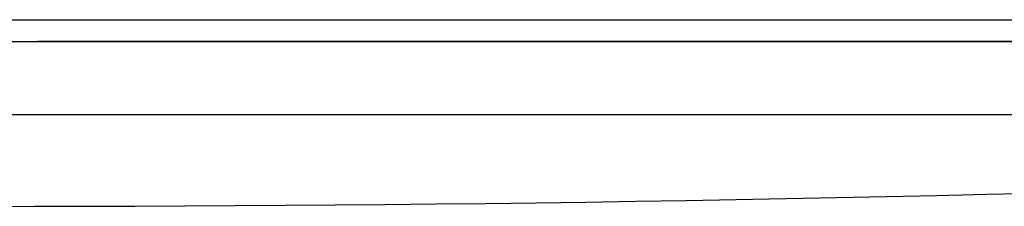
# Model space of a CAD drawing. Header units: inches. Extents: x 515.8 to 530.8, y 504.7 to 513.4.
# Tile 13 of 17: x 528.26 to 529.325, y 504.764 to 504.966. Entities that reach past the tile are written whole.
import ezdxf

# ---------------------------------------------------------------- set-up
doc = ezdxf.new("R2010")
doc.units = ezdxf.units.IN
doc.header["$LTSCALE"] = 8
doc.header["$MEASUREMENT"] = 0

msp = doc.modelspace()

# ---------------------------------------------------------------- linework, layer by layer
at = {"color": 7, "linetype": 'Continuous'}
for p, q in [((526.4342, 504.9656), (530.009, 504.9656)), ((526.4342, 504.942), (530.009, 504.942)), ((530.009, 504.942), (528.2796, 504.942)), ((526.5131, 504.8631), (529.9301, 504.8631))]:
    msp.add_line(p, q, dxfattribs=at)
msp.add_arc((528.2216, 549.9203), 45.1568, 267.79771, 272.20229, dxfattribs=at)

doc.saveas('drawing.dxf')
